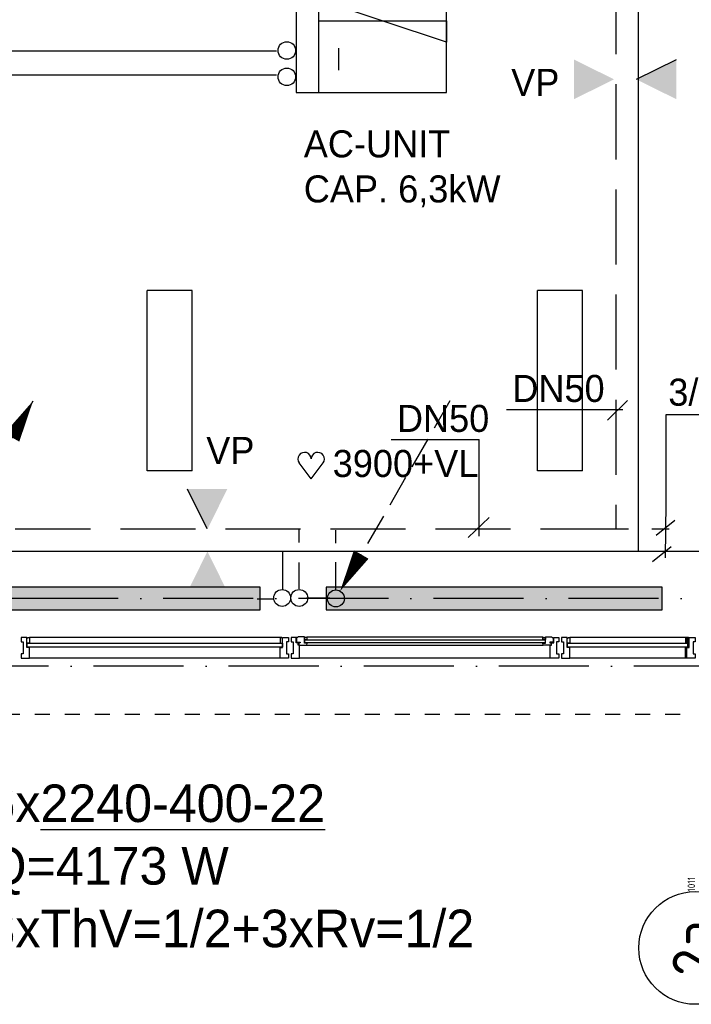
# Model space of a CAD drawing. Extents: x -866131 to -691536, y 173952 to 258052.
# Tile 136 of 160: x -730903 to -726428, y 214569 to 221124. Entities that reach past the tile are written whole.
import ezdxf
from ezdxf.enums import TextEntityAlignment as Align

# ---------------------------------------------------------------- set-up
doc = ezdxf.new("R2010")
doc.units = 0
doc.header["$LTSCALE"] = 100
for name, pattern in [('2322107', [2000, 1000, 1000]), ('2322108', [7, 5, -2]), ('2322140', [45, 40, -5]), ('DASHDOT', [9, 6, -1.5, 0, -1.5]), ('HIDDEN', [2, 1, -1])]:
    doc.linetypes.add(name, pattern=pattern)
doc.layers.get('0').update_dxf_attribs({"linetype": 'CONTINUOUS'})
for name, color, linetype in [('AL$7----_STRAMIEN', 1, 'DASHDOT'), ('AL21----_BUITENWAND', 4, 'CONTINUOUS'), ('AL31----_BUITENKOZ', 7, 'CONTINUOUS'), ('AL31----_DRAAIRICHTING', 1, 'CONTINUOUS'), ('ALN-----_BLOCKNAAM', 2, 'CONTINUOUS'), ('ALXOU---_GLAS', 7, 'CONTINUOUS'), ('ARMATUUR', 8, 'CONTINUOUS'), ('WI561---', 1, 'CONTINUOUS'), ('WL$1----', 4, 'CONTINUOUS'), ('WL5448--', 4, 'CONTINUOUS'), ('WL5502--', 4, 'CONTINUOUS'), ('WL561---', 4, 'CONTINUOUS'), ('WL561---_AANVOER', 4, 'CONTINUOUS'), ('WL561---_RETOUR', 4, 'CONTINUOUS'), ('WL570---', 3, 'CONTINUOUS'), ('WL570---_RETOUR', 3, 'CONTINUOUS'), ('WM5502--', 1, 'CONTINUOUS')]:
    doc.layers.add(name, color=color, linetype=linetype)
doc.styles.add('BURO-018', font='BUROFONT.shx', dxfattribs={"height": 180})
doc.styles.add('BURO-025', font='BUROFONT.shx', dxfattribs={"height": 250})
doc.styles.get("Standard").update_dxf_attribs({"font": 'ISOCP'})

# ---------------------------------------------------------------- blocks, each defined once
blk = doc.blocks.new('1011')
at = {"layer": 'AL$7----_STRAMIEN', "color": 7, "linetype": 'CONTINUOUS'}
blk.add_circle((-750, 0), 750, dxfattribs=at)
at = {"layer": 'ALN-----_BLOCKNAAM', "linetype": 'CONTINUOUS'}
blk.add_text('1011', height=100, dxfattribs=at).set_placement((0, 0))
blk = doc.blocks.new('2322401')
at = {"color": 0, "linetype": 'CONTINUOUS'}
for p, q in [((-0.5, 0.5, 1), (-0.5, 0.5)), ((-0.5, 0.5, 1), (-0.5, -0.5, 1)), ((0.5, 0.5, 1), (-0.5, 0.5, 1)), ((0.5, 0.5), (-0.5, 0.5)), ((-0.5, 0.5), (-0.5, -0.5)), ((0.5, 0.5, 1), (0.5, 0.5)), ((0.5, -0.5, 1), (0.5, 0.5, 1)), ((0.5, -0.5), (0.5, 0.5)), ((-0.5, -0.5, 1), (-0.5, -0.5)), ((-0.5, -0.5, 1), (0.5, -0.5, 1)), ((-0.5, -0.5), (0.5, -0.5)), ((0.5, -0.5, 1), (0.5, -0.5))]:
    blk.add_line(p, q, dxfattribs=at)
blk = doc.blocks.new('CVHATCH1')
at = {"color": 0, "linetype": 'CONTINUOUS'}
blk.add_solid([(-0.5, -0.5), (0.5, -0.5), (-0.5, 0.5), (0.5, 0.5)], dxfattribs=at)
blk = doc.blocks.new('CVRINFO2')
at = {"color": 0, "linetype": 'CONTINUOUS', "style": 'BURO-025'}
for tag, p in [('CV_TEXT125', (0, 0)), ('CV_TEXT225', (0, -4.167)), ('CV_TEXT325', (0, -8.333)), ('CV_TEXT425', (0, -12.5))]:
    blk.add_attdef(tag, p, '', height=2.5, dxfattribs=at)
blk = doc.blocks.new('LDV1107')
at = {"color": 0, "linetype": 'CONTINUOUS'}
blk.add_line((0.25, 0.433), (6.75, 11.691), dxfattribs=at)
blk.add_lwpolyline([(6.75, 11.691, 0, 1, 0), (5.5, 9.526, 1, 1, 0)], format="xyseb", dxfattribs=at)
blk.add_circle((0, 0), 0.5, dxfattribs=at)
blk = doc.blocks.new('LDV3108')
at = {"color": 0, "linetype": 'CONTINUOUS'}
for p, q in [((6.75, 11.691), (5.813, 10.068)), ((5.438, 9.418), (4.5, 7.794)), ((4.125, 7.145), (3.188, 5.521)), ((2.813, 4.871), (1.875, 3.248)), ((1.5, 2.598), (0.563, 0.974))]:
    blk.add_line(p, q, dxfattribs=at)
blk.add_lwpolyline([(0.25, 0.433, 0, 1, 0), (1.5, 2.598, 1, 1, 0)], format="xyseb", dxfattribs=at)
blk.add_circle((0, 0), 0.5, dxfattribs=at)
blk = doc.blocks.new('HART')
at = {"color": 1}
for q in [(-28.1, 39.5), (51.4, 39.5)]:
    blk.add_line((11.6, -12.9), q, dxfattribs=at)
for centre, start, end in [((-10.5, 52.8), 0, 217.1867), ((33.8, 52.8), 322.8133, 180)]:
    blk.add_arc(centre, 22.1, start, end, dxfattribs=at)
blk = doc.blocks.new('2322615')
at = {"color": 0, "linetype": 'CONTINUOUS'}
for p, q in [((-2.5, -7.5), (2.5, 7.5)), ((0, 7.5), (2.5, 7.5)), ((0, 7.5), (0, -7.5)), ((0, -7.5), (-2.5, -7.5))]:
    blk.add_line(p, q, dxfattribs=at)
at = {"color": 0, "linetype": 'CONTINUOUS', "style": 'BURO-018', "flags": 1}
blk.add_attdef('W_ID', (0, 0), '', height=1.8, dxfattribs=at)

msp = doc.modelspace()

# ---------------------------------------------------------------- hatches: boundary and pattern name
at = {"layer": 'WL570---'}
h = msp.add_hatch(color=1, dxfattribs=at)
h.paths.add_polyline_path([(-727210.446, 220595.006), (-726945.594, 220725.833), (-727210.446, 220725.833)])
h.paths.add_polyline_path([(-727210.446, 220725.833), (-726945.594, 220725.833), (-726945.594, 220728.376), (-727210.446, 220859.203)])
h = msp.add_hatch(color=1, dxfattribs=at)
h.paths.add_polyline_path([(-726527.956, 220595.006), (-726792.808, 220725.833), (-726527.956, 220725.833)])
h.paths.add_polyline_path([(-726527.956, 220725.833), (-726792.808, 220725.833), (-726792.808, 220728.376), (-726527.956, 220859.203)])
h = msp.add_hatch(color=1, dxfattribs=at)
h.paths.add_polyline_path([(-729519.801, 217999.28), (-729650.628, 217734.428), (-729650.628, 217999.28)])
h.paths.add_polyline_path([(-729650.628, 217999.28), (-729650.628, 217734.428), (-729653.17, 217734.428), (-729783.998, 217999.28)])
h = msp.add_hatch(color=1, dxfattribs=at)
h.paths.add_polyline_path([(-729519.801, 217316.79), (-729650.628, 217581.642), (-729650.628, 217316.79)])
h.paths.add_polyline_path([(-729650.628, 217316.79), (-729650.628, 217581.642), (-729653.17, 217581.642), (-729783.998, 217316.79)])

# ---------------------------------------------------------------- linework, layer by layer
at = {"layer": 'AL$7----_STRAMIEN', "color": 1}
msp.add_line((-720345.22, 217271.228), (-755752.725, 217271.228), dxfattribs=at)
for points in [[(-730609.16, 217271.228), (-862679.018, 217271.228)], [(-719909.644, 216821.228), (-863263.924, 216821.228)]]:
    msp.add_lwpolyline(points, dxfattribs=at)
at = {"layer": 'AL21----_BUITENWAND', "color": 8, "linetype": 'HIDDEN'}
msp.add_line((-758802.826, 216501.366), (-726402.826, 216501.366), dxfattribs=at)
at = {"layer": 'AL31----_BUITENKOZ', "color": 8, "linetype": 'CONTINUOUS'}
for p, q in [((-730854.826, 217011.366), (-730893.826, 217011.366)), ((-730893.826, 217011.366), (-730893.826, 217005.366)), ((-730893.826, 217005.366), (-730893.826, 216991.366)), ((-730893.826, 216991.366), (-730893.826, 216991.366)), ((-730893.826, 216991.366), (-730893.826, 216981.366)), ((-730854.826, 216944.366), (-730854.826, 217011.366)), ((-730854.826, 216974.367), (-730854.826, 217006.366)), ((-730854.826, 217006.366), (-730849.826, 217006.366)), ((-730849.826, 217006.366), (-730849.826, 217011.366)), ((-730849.826, 217011.366), (-730837.826, 217011.366)), ((-730837.826, 217011.366), (-730837.826, 216974.367)), ((-729155.826, 217011.366), (-729167.826, 217011.366)), ((-729167.826, 217011.366), (-729167.826, 216974.367)), ((-729155.826, 217006.366), (-729155.826, 217011.366)), ((-729150.826, 217006.366), (-729155.826, 217006.366)), ((-729150.826, 217011.366), (-729111.826, 217011.366)), ((-729150.826, 216944.366), (-729150.826, 217011.366)), ((-729150.826, 216974.367), (-729150.826, 217006.366)), ((-729111.826, 217011.366), (-729111.826, 217005.366)), ((-729111.826, 217005.366), (-729111.826, 216991.366)), ((-729111.826, 216991.366), (-729111.826, 216991.366)), ((-729111.826, 216991.366), (-729111.826, 216981.366)), ((-727254.826, 217011.366), (-727293.826, 217011.366)), ((-727293.826, 217011.366), (-727293.826, 217005.366)), ((-727293.826, 217005.366), (-727293.826, 216991.366)), ((-727293.826, 216991.366), (-727293.826, 216991.366)), ((-727293.826, 216991.366), (-727293.826, 216981.366)), ((-727254.826, 216944.366), (-727254.826, 217011.366)), ((-727254.826, 216974.367), (-727254.826, 217006.366)), ((-727254.826, 217006.366), (-727249.826, 217006.366)), ((-727249.826, 217006.366), (-727249.826, 217011.366)), ((-727249.826, 217011.366), (-727237.826, 217011.366)), ((-727237.826, 217011.366), (-727237.826, 216974.367)), ((-726455.826, 217011.366), (-726467.826, 217011.366)), ((-726467.826, 217011.366), (-726467.826, 216974.367)), ((-726455.826, 217006.366), (-726455.826, 217011.366)), ((-726450.826, 217006.366), (-726455.826, 217006.366)), ((-726450.826, 217011.366), (-726411.826, 217011.366)), ((-726450.826, 216944.366), (-726450.826, 217011.366)), ((-726450.826, 216974.367), (-726450.826, 217006.366)), ((-730893.826, 216981.366), (-730879.826, 216981.366)), ((-730879.826, 216981.366), (-730879.826, 216901.366)), ((-730837.826, 216974.367), (-730854.826, 216974.367)), ((-730837.826, 216944.366), (-730854.826, 216944.366)), ((-730837.826, 216891.366), (-730837.826, 216944.366)), ((-729167.826, 216974.367), (-729150.826, 216974.367)), ((-729167.826, 216891.366), (-729167.826, 216944.366)), ((-729167.826, 216944.366), (-729150.826, 216944.366)), ((-729111.826, 216981.366), (-729125.826, 216981.366)), ((-729125.826, 216981.366), (-729125.826, 216901.366)), ((-727293.826, 216981.366), (-727279.826, 216981.366)), ((-727279.826, 216981.366), (-727279.826, 216901.366)), ((-727237.826, 216974.367), (-727254.826, 216974.367)), ((-727237.826, 216944.366), (-727254.826, 216944.366)), ((-727237.826, 216891.366), (-727237.826, 216944.366)), ((-726467.826, 216974.367), (-726450.826, 216974.367)), ((-726467.826, 216891.366), (-726467.826, 216944.366)), ((-726467.826, 216944.366), (-726450.826, 216944.366)), ((-730879.826, 216901.366), (-730893.826, 216901.366)), ((-730893.826, 216901.366), (-730893.826, 216892.366)), ((-730893.826, 216892.366), (-730893.826, 216892.366)), ((-730893.826, 216892.366), (-730893.826, 216878.366)), ((-730893.826, 216878.366), (-730893.826, 216872.366)), ((-730893.826, 216872.366), (-730874.899, 216872.366)), ((-730874.899, 216872.366), (-730837.826, 216872.366)), ((-730837.826, 216883.366), (-730837.826, 216891.366)), ((-730837.826, 216879.366), (-730837.826, 216883.366)), ((-730837.826, 216872.366), (-730837.826, 216879.366)), ((-729167.826, 216883.366), (-729167.826, 216891.366)), ((-729167.826, 216879.366), (-729167.826, 216883.366)), ((-729167.826, 216872.366), (-729167.826, 216879.366)), ((-729130.754, 216872.366), (-729167.826, 216872.366)), ((-729111.826, 216872.366), (-729130.754, 216872.366)), ((-729125.826, 216901.366), (-729111.826, 216901.366)), ((-729111.826, 216901.366), (-729111.826, 216891.866)), ((-729111.826, 216891.866), (-729111.826, 216891.866)), ((-729111.826, 216891.866), (-729111.826, 216878.366)), ((-729111.826, 216878.366), (-729111.826, 216872.366)), ((-727279.826, 216901.366), (-727293.826, 216901.366)), ((-727293.826, 216901.366), (-727293.826, 216892.366)), ((-727293.826, 216892.366), (-727293.826, 216892.366)), ((-727293.826, 216892.366), (-727293.826, 216878.366)), ((-727293.826, 216878.366), (-727293.826, 216872.366)), ((-727293.826, 216872.366), (-727274.899, 216872.366)), ((-727274.899, 216872.366), (-727237.826, 216872.366)), ((-727237.826, 216883.366), (-727237.826, 216891.366)), ((-727237.826, 216879.366), (-727237.826, 216883.366)), ((-727237.826, 216872.366), (-727237.826, 216879.366)), ((-726467.826, 216883.366), (-726467.826, 216891.366)), ((-726467.826, 216879.366), (-726467.826, 216883.366)), ((-726467.826, 216872.366), (-726467.826, 216879.366)), ((-726430.754, 216872.366), (-726467.826, 216872.366)), ((-726411.826, 216872.366), (-726430.754, 216872.366))]:
    msp.add_line(p, q, dxfattribs=at)
at = {"layer": 'AL31----_BUITENKOZ', "color": 8}
for p, q in [((-729167.826, 217011.366), (-730837.826, 217011.366)), ((-729167.826, 217011.366), (-730837.826, 217011.366)), ((-729093.826, 217011.366), (-729093.826, 216981.866)), ((-729060.826, 217011.366), (-729093.826, 217011.366)), ((-729060.826, 216975.366), (-729060.826, 217011.366)), ((-729050.577, 217010.124), (-729057.642, 217010.124)), ((-729057.642, 217010.124), (-729057.642, 216980.366)), ((-729048.128, 217014.366), (-729050.577, 217010.124)), ((-729005.642, 217014.366), (-729048.128, 217014.366)), ((-729005.642, 216973.366), (-729005.642, 217014.366)), ((-729005.642, 217012.07), (-729005.642, 216998.538)), ((-728988.642, 217012.07), (-729005.642, 217012.07)), ((-729005.642, 216998.538), (-728988.642, 216998.538)), ((-728990.701, 217014.366), (-727414.951, 217014.366)), ((-728988.642, 216998.538), (-728988.642, 217012.07)), ((-727417.01, 216998.538), (-727417.01, 217012.07)), ((-727417.01, 217012.07), (-727400.01, 217012.07)), ((-727400.01, 216998.538), (-727417.01, 216998.538)), ((-727400.01, 216973.366), (-727400.01, 217014.366)), ((-727400.01, 217014.366), (-727357.524, 217014.366)), ((-727400.01, 217012.07), (-727400.01, 216998.538)), ((-727357.524, 217014.366), (-727355.075, 217010.124)), ((-727355.075, 217010.124), (-727348.01, 217010.124)), ((-727348.01, 217010.124), (-727348.01, 216980.366)), ((-727344.826, 216975.366), (-727344.826, 217011.366)), ((-727344.826, 217011.366), (-727311.826, 217011.366)), ((-727311.826, 217011.366), (-727311.826, 216981.866)), ((-726467.826, 217011.366), (-727237.826, 217011.366)), ((-729093.826, 216981.866), (-729079.826, 216981.866)), ((-729079.826, 216981.866), (-729079.826, 216901.866)), ((-729046.826, 216975.366), (-729060.826, 216975.366)), ((-729057.642, 216980.366), (-729035.142, 216980.366)), ((-729046.826, 216960.366), (-729046.826, 216975.366)), ((-729037.826, 216960.366), (-729046.826, 216960.366)), ((-729035.142, 216975.366), (-729043.142, 216975.366)), ((-729043.142, 216975.366), (-729043.142, 216960.366)), ((-729043.142, 216960.366), (-729037.826, 216960.366)), ((-729037.826, 216960.366), (-728990.701, 216960.366)), ((-729037.826, 216872.366), (-729037.826, 216960.366)), ((-729035.142, 216980.366), (-729035.142, 216975.366)), ((-728988.642, 216973.366), (-729005.642, 216973.366)), ((-728990.701, 216960.366), (-728988.642, 216973.366)), ((-728990.701, 216960.366), (-727414.951, 216960.366)), ((-727414.951, 216960.366), (-727417.01, 216973.366)), ((-727417.01, 216973.366), (-727400.01, 216973.366)), ((-727367.826, 216960.366), (-727414.951, 216960.366)), ((-727348.01, 216980.366), (-727370.51, 216980.366)), ((-727370.51, 216980.366), (-727370.51, 216975.366)), ((-727370.51, 216975.366), (-727362.51, 216975.366)), ((-727362.51, 216960.366), (-727367.826, 216960.366)), ((-727367.826, 216872.366), (-727367.826, 216960.366)), ((-727367.826, 216960.366), (-727358.826, 216960.366)), ((-727362.51, 216975.366), (-727362.51, 216960.366)), ((-727358.826, 216960.366), (-727358.826, 216975.366)), ((-727358.826, 216975.366), (-727344.826, 216975.366)), ((-727311.826, 216981.866), (-727325.826, 216981.866)), ((-727325.826, 216981.866), (-727325.826, 216901.866)), ((-729167.826, 216872.366), (-730837.826, 216872.366)), ((-729167.826, 216872.366), (-730837.826, 216872.366)), ((-729079.826, 216901.866), (-729093.826, 216901.866)), ((-729093.826, 216901.866), (-729093.826, 216872.366)), ((-729093.826, 216872.366), (-729037.826, 216872.366)), ((-727367.826, 216872.366), (-729037.826, 216872.366)), ((-727311.826, 216872.366), (-727367.826, 216872.366)), ((-727325.826, 216901.866), (-727311.826, 216901.866)), ((-727311.826, 216901.866), (-727311.826, 216872.366)), ((-726467.826, 216872.366), (-727237.826, 216872.366))]:
    msp.add_line(p, q, dxfattribs=at)
at = {"layer": 'AL31----_BUITENKOZ', "color": 8, "linetype": 'CONTINUOUS'}
for points in [[(-729150.826, 216974.367), (-729150.826, 217006.366), (-729155.826, 217006.366), (-729155.826, 217011.366), (-729167.826, 217011.366), (-729167.826, 216974.367)], [(-729150.826, 217011.366), (-729111.826, 217011.366), (-729111.826, 217005.366), (-729111.826, 216991.366), (-729111.826, 216991.366), (-729111.826, 216981.366), (-729125.826, 216981.366), (-729125.826, 216901.366), (-729111.826, 216901.366), (-729111.826, 216891.866), (-729111.826, 216891.866), (-729111.826, 216878.366), (-729111.826, 216872.366), (-729130.754, 216872.366), (-729167.826, 216872.366), (-729167.826, 216879.366), (-729167.826, 216883.366), (-729167.826, 216891.366), (-729167.826, 216944.366), (-729150.826, 216944.366)], [(-727254.826, 217011.366), (-727293.826, 217011.366), (-727293.826, 217005.366), (-727293.826, 216991.366), (-727293.826, 216991.366), (-727293.826, 216981.366), (-727279.826, 216981.366), (-727279.826, 216901.366), (-727293.826, 216901.366), (-727293.826, 216892.366), (-727293.826, 216892.366), (-727293.826, 216878.366), (-727293.826, 216872.366), (-727274.899, 216872.366), (-727237.826, 216872.366), (-727237.826, 216879.366), (-727237.826, 216883.366), (-727237.826, 216891.366), (-727237.826, 216944.366), (-727254.826, 216944.366)], [(-727254.826, 216974.367), (-727254.826, 217006.366), (-727249.826, 217006.366), (-727249.826, 217011.366), (-727237.826, 217011.366), (-727237.826, 216974.367)], [(-726441.826, 217011.366), (-726402.826, 217011.366), (-726402.826, 217005.366), (-726402.826, 216991.366), (-726402.826, 216991.366), (-726402.826, 216981.366), (-726416.826, 216981.366), (-726416.826, 216901.366), (-726402.826, 216901.366), (-726402.826, 216892.366), (-726402.826, 216892.366), (-726402.826, 216878.366), (-726402.826, 216872.366), (-726421.754, 216872.366), (-726458.826, 216872.366), (-726458.826, 216879.366), (-726458.826, 216883.366), (-726458.826, 216891.366), (-726458.826, 216944.366), (-726441.826, 216944.366)], [(-726441.826, 216974.367), (-726441.826, 217006.366), (-726446.826, 217006.366), (-726446.826, 217011.366), (-726458.826, 217011.366), (-726458.826, 216974.367)]]:
    msp.add_lwpolyline(points, close=True, dxfattribs=at)
at = {"layer": 'AL31----_BUITENKOZ', "color": 8}
for points in [[(-729093.826, 217011.366), (-729093.826, 216981.866), (-729079.826, 216981.866), (-729079.826, 216901.866), (-729093.826, 216901.866), (-729093.826, 216872.366), (-729037.826, 216872.366), (-729037.826, 216960.366), (-729046.826, 216960.366), (-729046.826, 216975.366), (-729060.826, 216975.366), (-729060.826, 217011.366)], [(-729048.128, 217014.366), (-729050.577, 217010.124), (-729057.642, 217010.124), (-729057.642, 216980.366), (-729035.142, 216980.366), (-729035.142, 216975.366), (-729043.142, 216975.366), (-729043.142, 216960.366), (-729037.826, 216960.366), (-728990.701, 216960.366), (-728988.642, 216973.366), (-729005.642, 216973.366), (-729005.642, 217014.366)], [(-729005.642, 217012.07), (-729005.642, 216998.538), (-728988.642, 216998.538), (-728988.642, 217012.07)], [(-727357.524, 217014.366), (-727355.075, 217010.124), (-727348.01, 217010.124), (-727348.01, 216980.366), (-727370.51, 216980.366), (-727370.51, 216975.366), (-727362.51, 216975.366), (-727362.51, 216960.366), (-727367.826, 216960.366), (-727414.951, 216960.366), (-727417.01, 216973.366), (-727400.01, 216973.366), (-727400.01, 217014.366)], [(-727400.01, 217012.07), (-727400.01, 216998.538), (-727417.01, 216998.538), (-727417.01, 217012.07)], [(-727311.826, 217011.366), (-727311.826, 216981.866), (-727325.826, 216981.866), (-727325.826, 216901.866), (-727311.826, 216901.866), (-727311.826, 216872.366), (-727367.826, 216872.366), (-727367.826, 216960.366), (-727358.826, 216960.366), (-727358.826, 216975.366), (-727344.826, 216975.366), (-727344.826, 217011.366)]]:
    msp.add_lwpolyline(points, close=True, dxfattribs=at)
for points in [[(-728990.701, 217014.366), (-727414.951, 217014.366)], [(-726458.826, 217011.366), (-727237.826, 217011.366)], [(-728990.701, 216960.366), (-727414.951, 216960.366)], [(-727367.826, 216872.366), (-729037.826, 216872.366)], [(-726458.826, 216872.366), (-727237.826, 216872.366)]]:
    msp.add_lwpolyline(points, dxfattribs=at)
at = {"layer": 'AL31----_DRAAIRICHTING', "color": 8}
for p, q in [((-730854.826, 217011.366), (-730893.826, 217011.366)), ((-730893.826, 217011.366), (-730893.826, 217005.366)), ((-730893.826, 217005.366), (-730893.826, 216991.366)), ((-730893.826, 216991.366), (-730893.826, 216991.366)), ((-730893.826, 216991.366), (-730893.826, 216981.366)), ((-730854.826, 216944.366), (-730854.826, 217011.366)), ((-730854.826, 216974.367), (-730854.826, 217006.366)), ((-730854.826, 217006.366), (-730849.826, 217006.366)), ((-730849.826, 217006.366), (-730849.826, 217011.366)), ((-730849.826, 217011.366), (-730837.826, 217011.366)), ((-730837.826, 217011.366), (-730837.826, 216974.367)), ((-730893.826, 216981.366), (-730879.826, 216981.366)), ((-730879.826, 216981.366), (-730879.826, 216901.366)), ((-730837.826, 216974.367), (-730854.826, 216974.367)), ((-730837.826, 216944.366), (-730854.826, 216944.366)), ((-730852.826, 216946.367), (-730852.826, 216972.367)), ((-730837.826, 216891.366), (-730837.826, 216944.366)), ((-730879.826, 216901.366), (-730893.826, 216901.366)), ((-730893.826, 216901.366), (-730893.826, 216892.366)), ((-730893.826, 216892.366), (-730893.826, 216892.366)), ((-730893.826, 216892.366), (-730893.826, 216878.366)), ((-730893.826, 216878.366), (-730893.826, 216872.366)), ((-730893.826, 216872.366), (-730874.899, 216872.366)), ((-730874.899, 216872.366), (-730837.826, 216872.366)), ((-730837.826, 216883.366), (-730837.826, 216891.366)), ((-730837.826, 216879.366), (-730837.826, 216883.366)), ((-730837.826, 216872.366), (-730837.826, 216879.366))]:
    msp.add_line(p, q, dxfattribs=at)
at = {"layer": 'ALXOU---_GLAS', "color": 8}
for p, q in [((-729003.642, 216975.367), (-729003.642, 216996.538)), ((-729003.642, 216996.538), (-727402.01, 216996.538)), ((-727402.01, 216996.538), (-727402.01, 216975.367)), ((-730852.826, 216946.367), (-730852.826, 216972.367)), ((-730852.826, 216972.367), (-729152.826, 216972.367)), ((-730852.826, 216972.367), (-729152.826, 216972.367)), ((-729152.826, 216946.367), (-730852.826, 216946.367)), ((-729152.826, 216946.367), (-730852.826, 216946.367)), ((-729152.826, 216972.367), (-729152.826, 216946.367)), ((-729152.826, 216972.367), (-729152.826, 216946.367)), ((-727402.01, 216975.367), (-729003.642, 216975.367)), ((-727252.826, 216946.367), (-727252.826, 216972.367)), ((-727252.826, 216972.367), (-726452.826, 216972.367)), ((-726452.826, 216946.367), (-727252.826, 216946.367)), ((-726452.826, 216972.367), (-726452.826, 216946.367))]:
    msp.add_line(p, q, dxfattribs=at)
for points in [[(-729003.642, 216975.367), (-729003.642, 216996.538), (-727402.01, 216996.538), (-727402.01, 216975.367)], [(-727252.826, 216946.367), (-727252.826, 216972.367), (-726443.826, 216972.367), (-726443.826, 216946.367)]]:
    msp.add_lwpolyline(points, close=True, dxfattribs=at)
at = {"layer": 'ARMATUUR', "color": 8}
for points in [[(-729752.826, 219321.228), (-730052.826, 219321.228)], [(-730052.826, 218121.228), (-730052.826, 219321.228)], [(-729752.826, 218121.228), (-729752.826, 219321.228)], [(-727452.826, 218121.228), (-727452.826, 219321.228)], [(-727152.826, 219321.228), (-727452.826, 219321.228)], [(-727152.826, 218121.228), (-727152.826, 219321.228)], [(-729752.826, 218121.228), (-730052.826, 218121.228)], [(-727152.826, 218121.228), (-727452.826, 218121.228)]]:
    msp.add_lwpolyline(points, dxfattribs=at)
at = {"layer": 'WI561---', "color": 4}
for p, q in [((-729208.305, 217266.29), (-729320.741, 217266.29)), ((-728992.081, 217274.935), (-728836.4, 217274.935))]:
    msp.add_line(p, q, dxfattribs=at)
at = {"layer": 'WL$1----'}
for p, q in [((-728909.665, 220640.105), (-728909.665, 221636.744)), ((-728778.01, 220934.567), (-728778.01, 220787.336))]:
    msp.add_line(p, q, dxfattribs=at)
at = {"layer": 'WL5448--', "linetype": '2322140'}
for p, q in [((-729191.375, 220915.466), (-734567.893, 220915.466)), ((-729191.375, 220756.097), (-734579.681, 220756.097))]:
    msp.add_line(p, q, dxfattribs=at)
at = {"layer": 'WL5502--', "color": 1}
for centre in [(-729123.16, 220919.247), (-729123.16, 220743.887)]:
    msp.add_circle(centre, 58.377, dxfattribs=at)
at = {"layer": 'WL561---_AANVOER', "linetype": '2322107'}
for p, q in [((-726782.093, 224066.763), (-726782.093, 217582.584)), ((-729094.44, 217582.584), (-734464.404, 217582.584)), ((-729150.025, 217331.851), (-729150.025, 217582.584)), ((-726782.093, 217582.584), (-729115.909, 217582.584)), ((-725187.975, 217582.584), (-726782.093, 217582.584))]:
    msp.add_line(p, q, dxfattribs=at)
at = {"layer": 'WL561---_RETOUR', "linetype": '2322108'}
for p, q in [((-726932.093, 224194.33), (-726932.093, 217732.584)), ((-726932.093, 217732.584), (-734274.279, 217732.584)), ((-729041.686, 217643.794), (-729041.686, 217732.584)), ((-728796.125, 217637.992), (-728796.125, 217725.715)), ((-726845.889, 217732.584), (-726932.093, 217732.584)), ((-722376.087, 217732.584), (-726691.473, 217732.584)), ((-728796.125, 217327.646), (-728796.125, 217513.316)), ((-729041.686, 217334.932), (-729041.686, 217510.278))]:
    msp.add_line(p, q, dxfattribs=at)
at = {"layer": 'WL561---_RETOUR', "color": 1}
for centre in [(-729153.928, 217274.205), (-729040.138, 217274.205)]:
    msp.add_circle(centre, 56.25, dxfattribs=at)
at = {"layer": 'WL570---'}
for p, q in [((-729059.987, 221640.105), (-729059.987, 220640.105)), ((-728059.987, 220640.105), (-728059.987, 221640.105)), ((-729060.987, 220640.105), (-729059.987, 220640.105)), ((-729059.987, 220640.105), (-728059.987, 220640.105))]:
    msp.add_line(p, q, dxfattribs=at)
at = {"layer": 'WL570---', "color": 1}
for p, q in [((-726792.808, 220728.376), (-726527.956, 220859.203)), ((-726986.613, 218456.979), (-726853.544, 218589.982)), ((-727658.758, 218529.504), (-726884.987, 218530.024)), ((-726595.724, 218496.314), (-726253.824, 218496.544)), ((-726595.724, 217908.339), (-726595.724, 218496.314)), ((-728427.363, 218329.999), (-727841.107, 218330.393)), ((-727841.107, 217684.946), (-727841.107, 218330.393)), ((-729653.17, 217734.428), (-729783.998, 217999.28)), ((-726601.067, 217542.291), (-726595.724, 217908.339)), ((-727915.958, 217676.634), (-727774.573, 217809.637)), ((-726662.259, 217692.209), (-726537.507, 217791.961)), ((-726687.209, 217517.642), (-726562.457, 217617.394))]:
    msp.add_line(p, q, dxfattribs=at)

# ---------------------------------------------------------------- block references
at = {"layer": 'AL$7----_STRAMIEN'}
ref = msp.add_blockref('1011', (-726402.826, 215318.84), dxfattribs=dict(at, xscale=0.5, yscale=0.5, zscale=0.5, rotation=90))
ref.add_attrib('STR-NAAM', '2a', dxfattribs={"color": 3, "linetype": 'CONTINUOUS', "height": 300, "rotation": 90}).set_placement((-726402.826, 214943.84), align=Align.MIDDLE)
at = {"layer": 'WI561---'}
ref = msp.add_blockref('CVRINFO2', (-731117.422, 215782.325), dxfattribs=dict(at, xscale=100, yscale=100, zscale=100))
ref.add_attrib('CV_TEXT125', '6x%%u2240-400-22', (-731117.422, 215782.325), dxfattribs={"layer": '0', "color": 2, "linetype": 'CONTINUOUS', "height": 250, "style": 'BURO-025'})
ref.add_attrib('CV_TEXT225', 'Q=4173 W', (-731117.422, 215365.658), dxfattribs={"layer": '0', "color": 2, "linetype": 'CONTINUOUS', "height": 250, "style": 'BURO-025'})
ref.add_attrib('CV_TEXT325', '3xThV=1/2+3xRv=1/2', (-731117.422, 214948.991), dxfattribs={"layer": '0', "color": 2, "linetype": 'CONTINUOUS', "height": 250, "style": 'BURO-025'})
at = {"layer": 'WL$1----', "xscale": 56.7, "yscale": 56.7, "zscale": 56.7, "rotation": 89.99999999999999}
msp.add_blockref('2322615', (-728484.415, 221117.272), dxfattribs=at)
at = {"layer": 'WL561---', "xscale": 2240, "yscale": 150}
for name, p, zscale, rotation in [('2322401', (-730420.966, 217271.228), 400, 180.0000000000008), ('CVHATCH1', (-730420.966, 217271.228), 2240, 180.0000000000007), ('2322401', (-727741.715, 217271.228), 400, 180.0000000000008), ('CVHATCH1', (-727741.715, 217271.228), 2240, 180.0000000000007)]:
    msp.add_blockref(name, p, dxfattribs=dict(at, zscale=zscale, rotation=rotation))
at = {"layer": 'WL561---_AANVOER', "color": 2, "xscale": 112.5, "yscale": 112.5, "zscale": 112.5}
msp.add_blockref('LDV1107', (-731572.908, 217271.396), dxfattribs=at)
at = {"layer": 'WL561---_RETOUR', "color": 2, "xscale": 112.5, "yscale": 112.5, "zscale": 112.5}
msp.add_blockref('LDV3108', (-728796.125, 217271.396), dxfattribs=at)
at = {"layer": 'WL570---_RETOUR', "xscale": 2, "yscale": 2, "zscale": 2}
msp.add_blockref('HART', (-728984.273, 218094.03), dxfattribs=at)

# ---------------------------------------------------------------- texts
at = {"layer": 'WL570---', "color": 1, "style": 'BURO-018'}
for s, p in [('VP', (-727628.343, 220617.133)), ('DN50', (-727621.132, 218579.256)), ('3/4"', (-726581.535, 218554.317)), ('DN50', (-728389.737, 218379.75)), ('VP', (-729659.943, 218166.693))]:
    msp.add_text(s, height=180, dxfattribs=at).set_placement(p)
at = {"layer": 'WL570---_RETOUR', "color": 1, "style": 'BURO-018'}
msp.add_text('3900+VL', height=180, dxfattribs=at).set_placement((-728817.352, 218079.526))
at = {"layer": 'WM5502--', "color": 1, "style": 'BURO-018'}
for s, p in [('AC-UNIT', (-729010.08, 220207.561)), ('CAP. 6,3kW', (-729010.08, 219907.561))]:
    msp.add_text(s, height=180, dxfattribs=at).set_placement(p)

doc.saveas('drawing.dxf')
